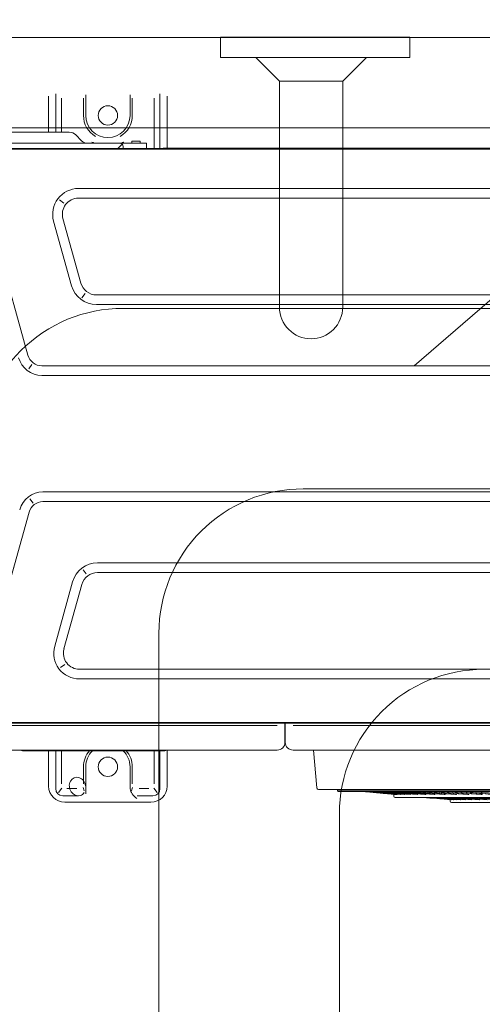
# Model space of a CAD drawing. Extents: x 4615668 to 9294084, y 16339 to 10688993.
# Tile 23 of 256: x 4717003 to 4717029, y 5343850 to 5343905. Entities that reach past the tile are written whole.
import ezdxf
from ezdxf.lldxf.tags import DXFTag

# ---------------------------------------------------------------- set-up
doc = ezdxf.new("R2010")
doc.units = 0
doc.header["$MEASUREMENT"] = 0
doc.linetypes.add('DASHED', pattern=[19.05, 12.7, -6.35])
for name, color, linetype, lineweight in [('A_widok', 8, 'Continuous', 0), ('WM_KLIMA_Jednostki ZEWNętrzne', 202, 'Continuous', 13), ('Wymiar', 7, 'Continuous', 9), ('Wymiat 100', 251, 'Continuous', 5), ('WYPOSAŻENIE', 223, 'Continuous', 9)]:
    doc.layers.add(name, color=color, linetype=linetype, lineweight=lineweight)
for name, color, linetype, lineweight, true_color in [('IS_Działka (zasilająca)_etykieta1', 7, 'Continuous', 5, 0x000000), ('IS_PG_Ch', 7, 'Continuous', 13, 0x008000), ('IS_Pomieszczenie (Ręczne)', 7, 'Continuous', 5, 0x000000), ('IS_Strefa podłóg', 7, 'Continuous', 13, 0x008000), ('IS_Wężownica OChP', 7, 'Continuous', 5, 0x800080)]:
    doc.layers.add(name, color=color, linetype=linetype, lineweight=lineweight, true_color=true_color)
doc.layers.add('MURY', color=7, linetype='Continuous')
tags = doc.linetypes.add('DASH', pattern=[15, 10, -5]).pattern_tags.tags
tags[6:7] = [DXFTag(74, 4), DXFTag(75, 0), DXFTag(340, '0'), DXFTag(46, 0.0), DXFTag(50, 0.0), DXFTag(44, 0.0), DXFTag(45, 0.0)]
tags[4:5] = [DXFTag(74, 4), DXFTag(75, 0), DXFTag(340, '0'), DXFTag(46, 0.0), DXFTag(50, 0.0), DXFTag(44, 0.0), DXFTag(45, 0.0)]

# ---------------------------------------------------------------- blocks, each defined once
blk = doc.blocks.new('G$CCAF8BBA6')
at = {"layer": 'MURY', "lineweight": 0, "ltscale": 40}
blk.add_lwpolyline([(866, 1699.367), (866, 1699.367), (866, 1763), (1069.839, 1763), (1069.839, 1763), (1085.839, 1763.001), (1085.839, 1763.001), (1102, 1763.007), (1102, 1567), (993, 1567), (993, 1564)], dxfattribs=at)
at = {"layer": 'MURY', "linetype": 'DASH', "lineweight": 0}
blk.add_lwpolyline([(905, 1763), (925, 1763)], dxfattribs=at)
blk = doc.blocks.new('Z$W@#58677476')
at = {"layer": 'WYPOSAŻENIE'}
for p, q in [((96.049, 78.295), (94.732, 79.613)), ((100.868, 79.613), (99.55, 78.295))]:
    blk.add_line(p, q, dxfattribs=at)
blk.add_lwpolyline([(92.323, 80.732), (92.323, 79.613), (102.823, 79.613), (102.823, 80.732)], close=True, dxfattribs=at)
blk.add_lwpolyline([(97.8, 64.027), (97.8, 64.027, 0.414214), (99.55, 65.777), (99.55, 78.295), (96.049, 78.295), (96.049, 65.777, 0.414214)], format="xyb", close=True, dxfattribs=at)
blk = doc.blocks.new('G$C8CC58E60')
at = {"layer": 'A_widok', "linetype": 'Continuous', "lineweight": 0, "xscale": -1}
blk.add_blockref('Z$W@#58677476', (102.823, 115.287), dxfattribs=at)
blk = doc.blocks.new('G$C1D751F49')
at = {"layer": 'IS_Działka (zasilająca)_etykieta1', "color": 6}
blk.add_line((65.306, 176.093), (-11.554, 109.766), dxfattribs=at)
at = {"layer": 'WM_KLIMA_Jednostki ZEWNętrzne', "linetype": 'Continuous'}
for p, q in [((-31.807, 124.709), (-31.807, 122.708)), ((-31.411, 124.839), (-31.411, 122.709)), ((-31.086, 124.586), (-31.086, 122.709)), ((-29.876, 123.638), (-29.876, 124.586)), ((-29.754, 124.775), (-29.754, 123.638)), ((-27.294, 123.638), (-27.294, 124.775)), ((-27.171, 124.586), (-27.171, 123.638)), ((-25.962, 121.811), (-25.962, 124.586)), ((-25.637, 121.806), (-25.637, 124.839)), ((-25.241, 124.709), (-25.241, 121.824)), ((-32.24, 122.709), (-35.063, 122.709)), ((-30.668, 122.709), (-32.24, 122.709)), ((-30.302, 122.557), (-29.977, 122.232)), ((-27.189, 122.217), (-27.189, 122.11)), ((-27.189, 122.217), (-26.742, 122.217)), ((-26.742, 122.217), (-26.742, 122.11)), ((-27.857, 122.101), (-39.426, 122.101)), ((39.02, 121.806), (-39.396, 121.806)), ((-37.57, 121.767), (15.75, 121.767)), ((-27.731, 122.049), (-28.006, 121.775)), ((-27.679, 121.806), (-27.679, 121.923)), ((-26.384, 122.101), (-27.4, 122.101)), ((-27.189, 122.11), (-27.189, 122.101)), ((-27.189, 122.101), (-27.189, 122.11)), ((-27.189, 122.11), (-26.742, 122.11)), ((-26.742, 122.11), (-26.742, 122.101)), ((-26.742, 122.11), (-26.742, 122.101)), ((-26.384, 121.838), (-26.384, 122.101)), ((-26.384, 121.806), (-26.384, 121.838)), ((34.693, 121.824), (-25.395, 121.824)), ((29.779, 119.592), (-30.154, 119.592)), ((-31.209, 118.964), (-30.97, 118.782)), ((29.779, 119.056), (-30.154, 119.056)), ((-35.248, 118.596), (-32.954, 110.354)), ((-31.015, 117.923), (-30.02, 114.35)), ((-31.531, 117.779), (-30.536, 114.206)), ((-29.779, 113.774), (-29.961, 113.535)), ((-29.16, 113.696), (28.784, 113.696)), ((-29.16, 113.16), (28.784, 113.16)), ((-32.911, 109.607), (-32.729, 109.846)), ((-32.179, 109.766), (31.804, 109.766)), ((31.804, 109.23), (-32.179, 109.23)), ((-32.119, 102.777), (31.744, 102.777)), ((-32.669, 102.161), (-32.851, 102.4)), ((-32.119, 102.241), (31.744, 102.241)), ((-35.248, 93.196), (-32.894, 101.653)), ((-29.1, 98.847), (28.724, 98.847)), ((-29.901, 98.472), (-29.719, 98.233)), ((28.724, 98.311), (-29.1, 98.311)), ((-31.471, 94.228), (-30.477, 97.801)), ((-29.96, 97.657), (-30.955, 94.084)), ((-30.91, 93.225), (-31.149, 93.043)), ((-30.094, 92.951), (29.719, 92.951)), ((29.719, 92.415), (-30.094, 92.415)), ((-19.139, 89.836), (-38.552, 89.836)), ((-16.126, 89.97), (-38.128, 89.97)), ((15.75, 90.009), (-37.57, 90.009)), ((-18.711, 89.912), (-18.711, 89.97)), ((-18.264, 89.836), (37.95, 89.836)), ((-16.126, 90.002), (-16.126, 89.97)), ((-0.189, 89.97), (-16.126, 89.97)), ((-25.67, 88.439), (-32.95, 88.439)), ((-32.949, 88.451), (-25.671, 88.451)), ((-25.94, 88.45), (-32.68, 88.45)), ((-31.807, 88.439), (-31.807, 86.479)), ((-31.411, 88.439), (-31.411, 86.349)), ((-31.086, 88.439), (-31.086, 86.603)), ((-25.962, 86.603), (-25.962, 88.439)), ((-25.637, 86.349), (-25.637, 88.474)), ((-25.241, 88.474), (-25.241, 86.479)), ((-17.218, 88.473), (-12.596, 88.473)), ((-17.124, 88.473), (-12.586, 88.473)), ((-17.124, 88.473), (-16.94, 86.376)), ((-17.124, 88.473), (-12.586, 88.473)), ((-12.586, 88.473), (32.969, 88.473)), ((-12.586, 88.473), (32.969, 88.473)), ((-29.876, 86.603), (-29.876, 87.551)), ((-29.754, 87.551), (-29.754, 86.413)), ((-27.294, 86.413), (-27.294, 87.551)), ((-27.171, 87.551), (-27.171, 86.603)), ((-31.263, 86.126), (-31.071, 86.363)), ((-30.251, 86.345), (-30.801, 86.345)), ((-29.837, 86.217), (-29.894, 86.402)), ((-29.754, 86.413), (-29.754, 86.049)), ((-27.211, 86.217), (-27.154, 86.402)), ((-26.247, 86.345), (-26.797, 86.345)), ((-25.977, 86.363), (-25.785, 86.126)), ((-12.586, 86.294), (-16.851, 86.294)), ((32.969, 86.294), (-12.586, 86.294)), ((-31.022, 85.942), (-30.151, 85.942)), ((-26.897, 85.942), (-26.026, 85.942)), ((-9.561, 85.652), (-9.56, 85.652)), ((-30.914, 85.586), (-26.134, 85.586))]:
    blk.add_line(p, q, dxfattribs=at)
for centre, radius, start, end in [((-28.524, 123.638), 0.536, 90, 270), ((-28.524, 123.638), 0.536, 270, 90), ((-28.524, 123.638), 1.352, 180, 239.3471), ((-28.524, 123.638), 1.352, 300.6529, 0), ((-29.661, 122.548), 0.447, 225, 270), ((-25.395, 121.378), 0.447, 90, 106.2724), ((-32.179, 110.57), 1.34, 195.5544, 270), ((-32.119, 101.437), 1.34, 90, 164.4456), ((-32.119, 101.437), 0.804, 90, 164.4456), ((-29.1, 97.417), 1.429, 90, 164.4456), ((-30.094, 93.845), 1.429, 164.4456, 270), ((-28.524, 87.551), 1.352, 138.9253, 180), ((-28.524, 87.551), 1.352, 0, 41.0543), ((-30.914, 86.479), 0.893, 180, 270)]:
    blk.add_arc(centre, radius, start, end, dxfattribs=at)
at = {"layer": 'WM_KLIMA_Jednostki ZEWNętrzne', "linetype": 'Continuous', "extrusion": (0, 0, -1)}
for centre, radius, start, end in [((28.524, 123.638), 1.23, 180, 0), ((30.668, 122.191), 0.518, 90, 135), ((29.442, 121.866), 0.288, 97.561, 125.3291), ((27.857, 121.923), 0.179, 90, 180), ((27.605, 121.866), 0.288, 55.3036, 82.439), ((30.154, 118.162), 1.429, 344.4456, 90), ((30.154, 118.162), 0.893, 344.4456, 90), ((29.16, 114.589), 1.429, 270, 344.4456), ((29.16, 114.589), 0.893, 270, 344.4456), ((32.179, 110.57), 0.804, 270, 344.4456), ((29.1, 97.417), 0.893, 15.5544, 90), ((30.094, 93.845), 0.893, 270, 15.5544), ((28.524, 87.551), 1.23, 0, 46.2488), ((28.524, 87.551), 1.23, 133.6837, 180), ((19.139, 88.902), 0.429, 180, 270), ((18.264, 88.902), 0.429, 270, 0), ((28.524, 87.551), 0.536, 270, 90), ((28.524, 87.551), 0.536, 90, 270), ((26.134, 86.479), 0.893, 180, 270), ((16.851, 86.383), 0.0893, 270, 355)]:
    blk.add_arc(centre, radius, start, end, dxfattribs=at)
blk.add_ellipse((-29.994, 121.797), major_axis=(-0.223, 0), ratio=0.017455, dxfattribs=at)
for centre, major_axis, ratio, start_param, end_param in [((-33.262, 88.484), (0.0447, 0), 0.999993, 1.570796, 2.890134), ((-32.949, 88.45), (-0.313, 0), 0.003661, 0, 1.570796), ((-32.95, 88.44), (-0.312, 0), 0.003662, 4.712389, 6.283185), ((-32.68, 88.449), (-0.223, 0), 0.003659, 0, 1.570796), ((-32.903, 88.494), (-0.0447, 0), 0.999993, 4.631371, 4.712389), ((-25.94, 88.449), (-0.223, 0), 0.003659, 1.570796, 3.141593), ((-25.671, 88.45), (-0.313, 0), 0.003661, 1.570796, 3.141593), ((-25.67, 88.44), (-0.312, 0), 0.003662, 3.141593, 4.712389), ((-25.358, 88.484), (0.0447, 0), 0.999993, 0.251951, 1.570796), ((-30.918, 86.458), (0.349, 0.433), 0.803018, 2.566222, 3.924104)]:
    blk.add_ellipse(centre, major_axis=major_axis, ratio=ratio, start_param=start_param, end_param=end_param, dxfattribs=at)
at = {"layer": 'WM_KLIMA_Jednostki ZEWNętrzne', "linetype": 'Continuous'}
for centre, major_axis, ratio, start_param, end_param in [((-30.207, 86.458), (0.152, -0.499), 0.856101, 1.393591, 6.283185), ((-26.841, 86.458), (0.152, 0.499), 0.856101, 1.913465, 2.093756), ((-26.13, 86.458), (-0.349, 0.433), 0.803018, 2.566222, 3.924104), ((-15.767, 86.22), (0, 0.0357), 1, 1.664343, 3.143842), ((-30.207, 86.458), (0.152, -0.499), 0.856101, 0, 0.615163), ((-12.597, 85.935), (0, -0.0804), 1, 4.74903, 6.2915), ((-9.48, 85.654), (0, 0.0804), 0.999991, 1.617626, 3.145919)]:
    blk.add_ellipse(centre, major_axis=major_axis, ratio=ratio, start_param=start_param, end_param=end_param, dxfattribs=at)
for points, degree in [([(-29.354, 122.14), (-29.376, 122.147), (-29.391, 122.15), (-29.404, 122.152)], 3), ([(-27.767, 122.105), (-27.769, 122.103), (-27.77, 122.102), (-27.772, 122.101)], 3), ([(-18.693, 89.97), (-18.693, 89.951), (-18.693, 89.931), (-18.693, 89.912)], 3), ([(-15.805, 86.294), (-15.804, 86.256), (-15.803, 86.218)], 2), ([(-13.399, 86.089), (-13.383, 86.088), (-13.368, 86.086)], 2), ([(-13.37, 86.086), (-13.302, 86.08), (-13.234, 86.074), (-13.165, 86.067)], 3), ([(-12.68, 86.007), (-12.677, 85.928)], 1), ([(-12.652, 86.02), (-12.606, 86.016), (-12.56, 86.012), (-12.514, 86.008)], 3), ([(-9.496, 85.725), (-10.035, 85.767), (-10.554, 85.81), (-11.051, 85.854)], 3), ([(-9.38, 85.725), (-9.936, 85.767), (-10.474, 85.81), (-10.992, 85.854)], 3), ([(-10.871, 85.854), (-10.335, 85.81), (-9.78, 85.767), (-9.209, 85.725)], 3), ([(-10.689, 85.854), (-10.135, 85.81), (-9.564, 85.767), (-8.979, 85.725)], 3), ([(-10.556, 85.818), (-10.174, 85.786), (-9.783, 85.756), (-9.382, 85.725)], 3), ([(-10.445, 85.854), (-9.876, 85.81), (-9.291, 85.767), (-8.693, 85.725)], 3), ([(-10.14, 85.854), (-9.557, 85.81), (-8.96, 85.767), (-8.352, 85.725)], 3), ([(-9.764, 85.853), (-9.172, 85.81), (-8.568, 85.767), (-7.956, 85.725)], 3), ([(-9.562, 85.726), (-9.561, 85.687), (-9.56, 85.647)], 2), ([(-9.38, 85.725), (-9.38, 85.725), (-9.381, 85.725), (-9.382, 85.725)], 3), ([(-9.377, 85.856), (-8.764, 85.811), (-8.139, 85.768), (-7.507, 85.725)], 3), ([(-9.206, 85.725), (-9.207, 85.725), (-9.208, 85.725), (-9.209, 85.725)], 3), ([(-8.975, 85.725), (-8.976, 85.725), (-8.978, 85.725), (-8.979, 85.725)], 3), ([(-8.874, 85.854), (-8.258, 85.81), (-7.635, 85.767), (-7.006, 85.725)], 3), ([(-8.688, 85.725), (-8.69, 85.725), (-8.692, 85.725), (-8.693, 85.725)], 3), ([(-8.354, 85.855), (-7.726, 85.811), (-7.092, 85.768), (-6.455, 85.725)], 3), ([(-8.346, 85.725), (-8.348, 85.725), (-8.35, 85.725), (-8.352, 85.725)], 3), ([(-7.949, 85.725), (-7.951, 85.725), (-7.954, 85.725), (-7.956, 85.725)], 3)]:
    blk.add_open_spline(points, degree=degree, dxfattribs=at)
for points, degree, knots in [([(-27.4, 122.101), (-27.602, 122.101), (-27.716, 122.101), (-27.771, 122.101), (-27.804, 122.101), (-27.839, 122.101), (-27.85, 122.101), (-27.857, 122.101), (-27.857, 122.101)], 2, [0, 0, 0, 0.3, 0.3, 0.5, 0.5, 0.75, 0.75, 1, 1, 1]), ([(-27.644, 122.152), (-27.656, 122.151), (-27.67, 122.147), (-27.699, 122.139), (-27.711, 122.135), (-27.726, 122.128), (-27.726, 122.128), (-27.726, 122.128)], 3, [0, 0, 0, 0, 0.639098, 0.639098, 0.999848, 0.999848, 1, 1, 1, 1]), ([(-18.711, 88.902), (-18.711, 89.171), (-18.711, 89.439), (-18.711, 89.776), (-18.711, 89.844), (-18.711, 89.912)], 3, [0, 0, 0, 0, 0.798312, 0.798312, 1, 1, 1, 1]), ([(-18.693, 89.912), (-18.693, 89.643), (-18.693, 89.374), (-18.693, 89.038), (-18.693, 88.97), (-18.693, 88.902)], 3, [0, 0, 0, 0, 0.798312, 0.798312, 1, 1, 1, 1]), ([(-37.535, 88.473), (-37.249, 88.473), (-36.963, 88.473), (-35.534, 88.473), (-34.39, 88.473), (-28.545, 88.473), (-23.842, 88.473), (-19.139, 88.473)], 3, [0, 0, 0, 0, 0.046616, 0.046616, 0.23308, 0.23308, 1, 1, 1, 1]), ([(-18.264, 88.473), (-17.978, 88.473), (-17.692, 88.473), (-16.263, 88.473), (-15.12, 88.473), (-9.403, 88.473), (-4.83, 88.473), (12.549, 88.473), (25.354, 88.473), (38.159, 88.473)], 3, [0, 0, 0, 0, 0.015198, 0.015198, 0.075989, 0.075989, 0.319154, 0.319154, 1, 1, 1, 1]), ([(-27.287, 86.322), (-27.272, 86.229), (-27.235, 86.14), (-27.114, 85.957), (-27.019, 85.872), (-26.92, 85.798)], 3, [0, 0, 0, 0, 0.430814, 0.430814, 1, 1, 1, 1]), ([(-15.803, 86.219), (-15.803, 86.219), (-15.763, 86.219), (-15.597, 86.219), (-15.471, 86.219), (-14.973, 86.219), (-14.482, 86.219), (-13.188, 86.219), (-12.374, 86.219), (-10.491, 86.219), (-9.419, 86.219), (-7.614, 86.219), (-6.976, 86.219), (-5.66, 86.219), (-4.98, 86.219), (-2.871, 86.219), (-1.372, 86.219), (1.793, 86.219), (3.418, 86.219), (6.753, 86.219), (8.473, 86.219), (11.871, 86.219), (13.566, 86.219), (16.93, 86.219), (18.556, 86.219), (20.913, 86.219), (21.687, 86.219), (23.198, 86.219), (23.928, 86.219), (26.042, 86.219), (27.352, 86.219), (29.164, 86.219), (29.743, 86.219), (30.822, 86.219), (31.327, 86.219), (32.267, 86.219), (32.703, 86.219), (33.506, 86.219), (33.873, 86.219), (34.857, 86.219), (35.348, 86.219), (35.846, 86.219), (35.973, 86.219), (36.142, 86.219), (36.185, 86.219), (36.185, 86.219), (36.185, 86.219), (36.185, 86.219)], 3, [0, 0, 0, 0, 0.031078, 0.031078, 0.062245, 0.062245, 0.124579, 0.124579, 0.186913, 0.186913, 0.249247, 0.249247, 0.280415, 0.280415, 0.311582, 0.311582, 0.373916, 0.373916, 0.43625, 0.43625, 0.498584, 0.498584, 0.560918, 0.560918, 0.623252, 0.623252, 0.65442, 0.65442, 0.685587, 0.685587, 0.747921, 0.747921, 0.779088, 0.779088, 0.810255, 0.810255, 0.841422, 0.841422, 0.872589, 0.872589, 0.934923, 0.934923, 0.96609, 0.96609, 0.997257, 0.997257, 1, 1, 1, 1]), ([(36.15, 86.184), (36.149, 86.184), (36.108, 86.184), (35.941, 86.184), (35.816, 86.184), (35.32, 86.184), (34.831, 86.184), (33.851, 86.184), (33.484, 86.184), (32.684, 86.184), (32.249, 86.184), (31.31, 86.184), (30.807, 86.184), (29.73, 86.184), (29.153, 86.184), (27.344, 86.184), (26.036, 86.184), (23.925, 86.184), (23.196, 86.184), (21.687, 86.184), (20.914, 86.184), (18.56, 86.184), (16.936, 86.184), (13.576, 86.184), (11.882, 86.184), (8.488, 86.184), (6.769, 86.184), (3.438, 86.184), (1.814, 86.184), (-1.348, 86.184), (-2.846, 86.184), (-4.953, 86.184), (-5.633, 86.184), (-6.947, 86.184), (-7.585, 86.184), (-9.389, 86.184), (-10.46, 86.184), (-12.341, 86.184), (-13.154, 86.184), (-14.448, 86.184), (-14.938, 86.184), (-15.436, 86.184), (-15.562, 86.184), (-15.727, 86.184), (-15.767, 86.184), (-15.767, 86.184)], 3, [0, 0, 0, 0, 0.03104, 0.03104, 0.0623, 0.0623, 0.124819, 0.124819, 0.156079, 0.156079, 0.187339, 0.187339, 0.218598, 0.218598, 0.249858, 0.249858, 0.312377, 0.312377, 0.343637, 0.343637, 0.374897, 0.374897, 0.437416, 0.437416, 0.499935, 0.499935, 0.562455, 0.562455, 0.624974, 0.624974, 0.687493, 0.687493, 0.718753, 0.718753, 0.750013, 0.750013, 0.812532, 0.812532, 0.875051, 0.875051, 0.937571, 0.937571, 0.96883, 0.96883, 1, 1, 1, 1]), ([(-12.626, 86.007), (-13.182, 86.059), (-13.708, 86.111), (-14.265, 86.17), (-14.328, 86.177), (-14.391, 86.184)], 3, [0, 0, 0, 0, 0.884858, 0.884858, 1, 1, 1, 1]), ([(-12.507, 86.007), (-13.088, 86.059), (-13.64, 86.111), (-14.228, 86.17), (-14.295, 86.177), (-14.362, 86.184)], 3, [0, 0, 0, 0, 0.884858, 0.884858, 1, 1, 1, 1]), ([(-14.261, 86.184), (-14.193, 86.177), (-14.124, 86.171), (-13.508, 86.111), (-12.934, 86.059), (-12.332, 86.008)], 3, [0, 0, 0, 0, 0.112812, 0.112812, 1, 1, 1, 1]), ([(-12.322, 86.007), (-12.925, 86.059), (-13.5, 86.111), (-14.119, 86.17), (-14.19, 86.177), (-14.26, 86.184)], 3, [0, 0, 0, 0, 0.884613, 0.884613, 1, 1, 1, 1]), ([(-14.09, 86.184), (-14.019, 86.177), (-13.947, 86.171), (-13.304, 86.111), (-12.707, 86.059), (-12.084, 86.008)], 3, [0, 0, 0, 0, 0.112762, 0.112762, 1, 1, 1, 1]), ([(-13.849, 86.184), (-13.774, 86.177), (-13.699, 86.171), (-13.03, 86.111), (-12.412, 86.059), (-11.77, 86.008)], 3, [0, 0, 0, 0, 0.112812, 0.112812, 1, 1, 1, 1]), ([(-13.537, 86.184), (-13.46, 86.177), (-13.382, 86.171), (-12.69, 86.112), (-12.051, 86.059), (-11.392, 86.008)], 3, [0, 0, 0, 0, 0.112516, 0.112516, 1, 1, 1, 1]), ([(-11.374, 86.007), (-12.032, 86.059), (-12.672, 86.111), (-13.368, 86.17), (-13.448, 86.177), (-13.527, 86.184)], 3, [0, 0, 0, 0, 0.884809, 0.884809, 1, 1, 1, 1]), ([(-13.155, 86.184), (-13.075, 86.177), (-12.995, 86.171), (-12.281, 86.112), (-11.625, 86.059), (-10.951, 86.008)], 3, [0, 0, 0, 0, 0.112442, 0.112442, 1, 1, 1, 1]), ([(-10.93, 86.007), (-11.604, 86.059), (-12.26, 86.111), (-12.978, 86.17), (-13.06, 86.177), (-13.142, 86.184)], 3, [0, 0, 0, 0, 0.884882, 0.884882, 1, 1, 1, 1]), ([(-12.705, 86.184), (-12.623, 86.177), (-12.541, 86.171), (-11.806, 86.112), (-11.135, 86.059), (-10.448, 86.008)], 3, [0, 0, 0, 0, 0.112393, 0.112393, 1, 1, 1, 1]), ([(-10.424, 86.007), (-11.111, 86.059), (-11.783, 86.111), (-12.52, 86.17), (-12.605, 86.177), (-12.689, 86.184)], 3, [0, 0, 0, 0, 0.884931, 0.884931, 1, 1, 1, 1]), ([(32.98, 85.854), (32.98, 85.854), (32.956, 85.854), (32.848, 85.854), (32.752, 85.854), (32.358, 85.854), (31.955, 85.854), (31.133, 85.854), (30.824, 85.854), (30.146, 85.854), (29.776, 85.854), (28.974, 85.854), (28.544, 85.854), (27.62, 85.854), (27.123, 85.854), (25.564, 85.854), (24.434, 85.854), (21.993, 85.854), (20.669, 85.854), (17.94, 85.854), (16.528, 85.854), (13.609, 85.854), (12.103, 85.854), (9.846, 85.854), (9.092, 85.854), (7.598, 85.854), (6.86, 85.854), (4.667, 85.854), (3.237, 85.854), (0.441, 85.854), (-0.888, 85.854), (-2.761, 85.854), (-3.366, 85.854), (-4.538, 85.854), (-5.107, 85.854), (-6.72, 85.854), (-7.681, 85.854), (-9.378, 85.854), (-10.117, 85.854), (-11.302, 85.854), (-11.759, 85.854), (-12.236, 85.854), (-12.36, 85.854), (-12.532, 85.854), (-12.581, 85.854), (-12.596, 85.854), (-12.597, 85.854), (-12.597, 85.854)], 3, [0, 0, 0, 0, 0.025419, 0.025419, 0.056688, 0.056688, 0.119225, 0.119225, 0.150493, 0.150493, 0.181762, 0.181762, 0.213031, 0.213031, 0.244299, 0.244299, 0.306836, 0.306836, 0.369373, 0.369373, 0.431911, 0.431911, 0.494448, 0.494448, 0.525716, 0.525716, 0.556985, 0.556985, 0.619522, 0.619522, 0.682059, 0.682059, 0.713328, 0.713328, 0.744596, 0.744596, 0.807134, 0.807134, 0.869671, 0.869671, 0.932208, 0.932208, 0.963477, 0.963477, 0.994745, 0.994745, 1, 1, 1, 1]), ([(-12.507, 86.007), (-12.508, 86.007), (-12.509, 86.007), (-12.511, 86.007), (-12.512, 86.007), (-12.513, 86.008), (-12.514, 86.008), (-12.514, 86.008)], 3, [0, 0, 0, 0, 0.324867, 0.324867, 0.79117, 0.79117, 1, 1, 1, 1]), ([(-12.501, 86.044), (-12.501, 86.04), (-12.501, 86.036), (-12.502, 86.029), (-12.502, 86.026), (-12.502, 86.019), (-12.503, 86.016), (-12.504, 86.01), (-12.505, 86.008), (-12.507, 86.007), (-12.507, 86.007), (-12.507, 86.007)], 3, [0, 0, 0, 0, 0.164995, 0.164995, 0.328676, 0.328676, 0.558259, 0.558259, 0.871785, 0.871785, 1, 1, 1, 1]), ([(-12.322, 86.007), (-12.323, 86.007), (-12.324, 86.007), (-12.327, 86.007), (-12.328, 86.007), (-12.331, 86.008), (-12.331, 86.008), (-12.332, 86.008)], 3, [0, 0, 0, 0, 0.324873, 0.324873, 0.791176, 0.791176, 1, 1, 1, 1]), ([(-12.313, 86.044), (-12.313, 86.04), (-12.313, 86.036), (-12.313, 86.029), (-12.314, 86.026), (-12.315, 86.019), (-12.316, 86.016), (-12.318, 86.01), (-12.319, 86.008), (-12.321, 86.007), (-12.321, 86.007), (-12.322, 86.007)], 3, [0, 0, 0, 0, 0.164993, 0.164993, 0.328673, 0.328673, 0.558253, 0.558253, 0.871777, 0.871777, 1, 1, 1, 1]), ([(-12.192, 86.184), (-12.107, 86.177), (-12.021, 86.171), (-11.267, 86.112), (-10.582, 86.059), (-9.885, 86.008)], 3, [0, 0, 0, 0, 0.11426, 0.11426, 1, 1, 1, 1]), ([(-9.857, 86.007), (-10.555, 86.059), (-11.241, 86.111), (-11.996, 86.17), (-12.082, 86.177), (-12.169, 86.184)], 3, [0, 0, 0, 0, 0.884882, 0.884882, 1, 1, 1, 1]), ([(-12.071, 86.007), (-12.072, 86.007), (-12.074, 86.007), (-12.077, 86.007), (-12.079, 86.007), (-12.082, 86.008), (-12.083, 86.008), (-12.084, 86.008)], 3, [0, 0, 0, 0, 0.324875, 0.324875, 0.791178, 0.791178, 1, 1, 1, 1]), ([(-12.059, 86.044), (-12.059, 86.04), (-12.059, 86.036), (-12.06, 86.029), (-12.06, 86.026), (-12.062, 86.019), (-12.063, 86.016), (-12.065, 86.01), (-12.067, 86.008), (-12.069, 86.007), (-12.07, 86.007), (-12.071, 86.007)], 3, [0, 0, 0, 0, 0.165019, 0.165019, 0.328724, 0.328724, 0.558314, 0.558314, 0.871811, 0.871811, 1, 1, 1, 1]), ([(-11.754, 86.007), (-11.756, 86.007), (-11.758, 86.007), (-11.762, 86.007), (-11.765, 86.007), (-11.768, 86.008), (-11.769, 86.008), (-11.77, 86.008)], 3, [0, 0, 0, 0, 0.324875, 0.324875, 0.791178, 0.791178, 1, 1, 1, 1]), ([(-11.584, 86.182), (-11.505, 86.176), (-11.426, 86.17), (-10.665, 86.112), (-9.968, 86.059), (-9.262, 86.008)], 3, [0, 0, 0, 0, 0.10457, 0.10457, 1, 1, 1, 1]), ([(-9.232, 86.007), (-9.939, 86.059), (-10.636, 86.111), (-11.406, 86.17), (-11.495, 86.177), (-11.583, 86.184)], 3, [0, 0, 0, 0, 0.884833, 0.884833, 1, 1, 1, 1]), ([(-11.374, 86.007), (-11.376, 86.007), (-11.378, 86.007), (-11.383, 86.007), (-11.386, 86.007), (-11.39, 86.008), (-11.391, 86.008), (-11.392, 86.008)], 3, [0, 0, 0, 0, 0.324877, 0.324877, 0.79118, 0.79118, 1, 1, 1, 1]), ([(-11.355, 86.044), (-11.356, 86.04), (-11.356, 86.036), (-11.357, 86.029), (-11.358, 86.026), (-11.36, 86.019), (-11.362, 86.016), (-11.365, 86.01), (-11.368, 86.008), (-11.371, 86.007), (-11.372, 86.007), (-11.374, 86.007)], 3, [0, 0, 0, 0, 0.165013, 0.165013, 0.328712, 0.328712, 0.558299, 0.558299, 0.8718, 0.8718, 1, 1, 1, 1]), ([(-10.957, 86.184), (-10.87, 86.177), (-10.782, 86.171), (-10.001, 86.112), (-9.295, 86.059), (-8.582, 86.008)], 3, [0, 0, 0, 0, 0.112516, 0.112516, 1, 1, 1, 1]), ([(-10.93, 86.007), (-10.932, 86.007), (-10.934, 86.007), (-10.94, 86.007), (-10.943, 86.007), (-10.948, 86.008), (-10.95, 86.008), (-10.951, 86.008)], 3, [0, 0, 0, 0, 0.324878, 0.324878, 0.791181, 0.791181, 1, 1, 1, 1]), ([(-8.55, 86.007), (-9.263, 86.059), (-9.969, 86.111), (-10.753, 86.17), (-10.843, 86.177), (-10.933, 86.184)], 3, [0, 0, 0, 0, 0.884809, 0.884809, 1, 1, 1, 1]), ([(-10.909, 86.044), (-10.909, 86.04), (-10.909, 86.036), (-10.911, 86.029), (-10.911, 86.026), (-10.914, 86.019), (-10.916, 86.016), (-10.92, 86.01), (-10.923, 86.008), (-10.927, 86.007), (-10.928, 86.007), (-10.93, 86.007)], 3, [0, 0, 0, 0, 0.165018, 0.165018, 0.328723, 0.328723, 0.55831, 0.55831, 0.871804, 0.871804, 1, 1, 1, 1]), ([(-10.424, 86.007), (-10.426, 86.007), (-10.429, 86.007), (-10.436, 86.007), (-10.439, 86.007), (-10.445, 86.008), (-10.447, 86.008), (-10.448, 86.008)], 3, [0, 0, 0, 0, 0.324869, 0.324869, 0.791173, 0.791173, 1, 1, 1, 1]), ([(-10.4, 86.044), (-10.4, 86.04), (-10.401, 86.036), (-10.402, 86.029), (-10.403, 86.026), (-10.406, 86.019), (-10.408, 86.016), (-10.413, 86.01), (-10.416, 86.008), (-10.421, 86.007), (-10.422, 86.007), (-10.424, 86.007)], 3, [0, 0, 0, 0, 0.165043, 0.165043, 0.328774, 0.328774, 0.558373, 0.558373, 0.871841, 0.871841, 1, 1, 1, 1]), ([(-10.249, 86.184), (-10.16, 86.177), (-10.071, 86.171), (-9.279, 86.112), (-8.565, 86.059), (-7.847, 86.008)], 3, [0, 0, 0, 0, 0.112565, 0.112565, 1, 1, 1, 1]), ([(-7.812, 86.007), (-8.531, 86.059), (-9.244, 86.111), (-10.039, 86.17), (-10.13, 86.177), (-10.222, 86.184)], 3, [0, 0, 0, 0, 0.88476, 0.88476, 1, 1, 1, 1]), ([(-9.857, 86.007), (-9.86, 86.007), (-9.863, 86.007), (-9.871, 86.007), (-9.875, 86.007), (-9.881, 86.008), (-9.883, 86.008), (-9.885, 86.008)], 3, [0, 0, 0, 0, 0.324867, 0.324867, 0.791169, 0.791169, 1, 1, 1, 1]), ([(-9.831, 86.044), (-9.831, 86.04), (-9.832, 86.036), (-9.833, 86.029), (-9.835, 86.026), (-9.838, 86.019), (-9.84, 86.016), (-9.846, 86.01), (-9.849, 86.008), (-9.854, 86.007), (-9.856, 86.007), (-9.857, 86.007)], 3, [0, 0, 0, 0, 0.165005, 0.165005, 0.328696, 0.328696, 0.558283, 0.558283, 0.871797, 0.871797, 1, 1, 1, 1]), ([(-9.497, 86.185), (-9.402, 86.178), (-9.306, 86.171), (-8.499, 86.112), (-7.781, 86.059), (-7.06, 86.008)], 3, [0, 0, 0, 0, 0.119064, 0.119064, 1, 1, 1, 1]), ([(-7.012, 86.008), (-7.205, 86.022), (-7.398, 86.036), (-7.82, 86.067), (-8.05, 86.083), (-8.508, 86.117), (-8.737, 86.133), (-9.118, 86.161), (-9.271, 86.173), (-9.423, 86.184)], 3, [0, 0, 0, 0, 0.238497, 0.238497, 0.523389, 0.523389, 0.808281, 0.808281, 1, 1, 1, 1]), ([(-9.373, 85.763), (-9.373, 85.758), (-9.373, 85.754), (-9.374, 85.747), (-9.374, 85.743), (-9.375, 85.737), (-9.375, 85.734), (-9.376, 85.73), (-9.377, 85.728), (-9.378, 85.726), (-9.379, 85.725), (-9.38, 85.725)], 3, [0, 0, 0, 0, 0.183289, 0.183289, 0.365635, 0.365635, 0.560216, 0.560216, 0.791755, 0.791755, 1, 1, 1, 1]), ([(-9.232, 86.007), (-9.235, 86.007), (-9.238, 86.007), (-9.246, 86.007), (-9.251, 86.007), (-9.258, 86.008), (-9.26, 86.008), (-9.262, 86.008)], 3, [0, 0, 0, 0, 0.324872, 0.324872, 0.791175, 0.791175, 1, 1, 1, 1]), ([(-9.203, 86.044), (-9.203, 86.04), (-9.204, 86.036), (-9.206, 86.029), (-9.207, 86.026), (-9.21, 86.019), (-9.213, 86.016), (-9.219, 86.01), (-9.223, 86.008), (-9.229, 86.007), (-9.23, 86.007), (-9.232, 86.007)], 3, [0, 0, 0, 0, 0.164986, 0.164986, 0.328658, 0.328658, 0.558236, 0.558236, 0.87177, 0.87177, 1, 1, 1, 1]), ([(-9.197, 85.763), (-9.197, 85.758), (-9.197, 85.754), (-9.197, 85.747), (-9.198, 85.743), (-9.199, 85.737), (-9.199, 85.734), (-9.201, 85.73), (-9.202, 85.728), (-9.204, 85.726), (-9.205, 85.725), (-9.206, 85.725)], 3, [0, 0, 0, 0, 0.183307, 0.183307, 0.365671, 0.365671, 0.560266, 0.560266, 0.791806, 0.791806, 1, 1, 1, 1]), ([(-8.963, 85.763), (-8.963, 85.758), (-8.963, 85.754), (-8.964, 85.747), (-8.965, 85.743), (-8.966, 85.737), (-8.967, 85.734), (-8.969, 85.73), (-8.97, 85.728), (-8.973, 85.726), (-8.974, 85.725), (-8.975, 85.725)], 3, [0, 0, 0, 0, 0.183314, 0.183314, 0.365685, 0.365685, 0.560287, 0.560287, 0.791831, 0.791831, 1, 1, 1, 1]), ([(-8.637, 86.183), (-8.552, 86.176), (-8.466, 86.17), (-7.665, 86.112), (-6.943, 86.059), (-6.222, 86.008)], 3, [0, 0, 0, 0, 0.106594, 0.106594, 1, 1, 1, 1]), ([(-6.171, 86.008), (-6.364, 86.022), (-6.556, 86.036), (-6.979, 86.067), (-7.21, 86.083), (-7.67, 86.117), (-7.9, 86.133), (-8.284, 86.161), (-8.438, 86.173), (-8.592, 86.184)], 3, [0, 0, 0, 0, 0.238159, 0.238159, 0.523163, 0.523163, 0.808167, 0.808167, 1, 1, 1, 1]), ([(-8.55, 86.007), (-8.553, 86.007), (-8.557, 86.007), (-8.565, 86.007), (-8.57, 86.007), (-8.578, 86.008), (-8.58, 86.008), (-8.582, 86.008)], 3, [0, 0, 0, 0, 0.324877, 0.324877, 0.79118, 0.79118, 1, 1, 1, 1]), ([(-8.518, 86.044), (-8.518, 86.04), (-8.519, 86.036), (-8.521, 86.029), (-8.522, 86.026), (-8.526, 86.019), (-8.529, 86.016), (-8.536, 86.01), (-8.54, 86.008), (-8.546, 86.007), (-8.548, 86.007), (-8.55, 86.007)], 3, [0, 0, 0, 0, 0.165, 0.165, 0.328687, 0.328687, 0.55827, 0.55827, 0.871788, 0.871788, 1, 1, 1, 1]), ([(-8.312, 85.854), (-8.263, 85.851), (-8.213, 85.847), (-8.062, 85.837), (-7.96, 85.829), (-7.755, 85.815), (-7.652, 85.808), (-7.447, 85.794), (-7.344, 85.787), (-7.138, 85.773), (-7.035, 85.766), (-6.829, 85.752), (-6.726, 85.745), (-6.561, 85.734), (-6.5, 85.73), (-6.439, 85.726)], 3, [0, 0, 0, 0, 0.079608, 0.079608, 0.244195, 0.244195, 0.408782, 0.408782, 0.573369, 0.573369, 0.737956, 0.737956, 0.902543, 0.902543, 1, 1, 1, 1]), ([(-7.929, 85.763), (-7.929, 85.758), (-7.93, 85.754), (-7.931, 85.747), (-7.932, 85.743), (-7.934, 85.737), (-7.936, 85.734), (-7.939, 85.73), (-7.941, 85.728), (-7.945, 85.726), (-7.947, 85.725), (-7.949, 85.725)], 3, [0, 0, 0, 0, 0.183331, 0.183331, 0.365719, 0.365719, 0.560335, 0.560335, 0.79188, 0.79188, 1, 1, 1, 1]), ([(-7.812, 86.007), (-7.816, 86.007), (-7.82, 86.007), (-7.829, 86.007), (-7.835, 86.007), (-7.843, 86.008), (-7.845, 86.008), (-7.847, 86.008)], 3, [0, 0, 0, 0, 0.324877, 0.324877, 0.79118, 0.79118, 1, 1, 1, 1]), ([(-7.778, 86.044), (-7.778, 86.04), (-7.779, 86.036), (-7.781, 86.029), (-7.783, 86.026), (-7.787, 86.019), (-7.79, 86.016), (-7.797, 86.01), (-7.802, 86.008), (-7.809, 86.007), (-7.81, 86.007), (-7.812, 86.007)], 3, [0, 0, 0, 0, 0.165032, 0.165032, 0.328751, 0.328751, 0.558346, 0.558346, 0.871826, 0.871826, 1, 1, 1, 1]), ([(29.862, 85.573), (29.862, 85.573), (29.844, 85.573), (29.712, 85.573), (29.492, 85.573), (28.975, 85.573), (28.77, 85.573), (28.304, 85.573), (28.043, 85.573), (27.177, 85.573), (26.491, 85.573), (24.89, 85.573), (24.002, 85.573), (22.545, 85.573), (22.038, 85.573), (20.981, 85.573), (20.43, 85.573), (18.746, 85.573), (17.574, 85.573), (15.741, 85.573), (15.114, 85.573), (13.849, 85.573), (13.212, 85.573), (11.288, 85.573), (9.98, 85.573), (7.419, 85.573), (6.156, 85.573), (4.291, 85.573), (3.672, 85.573), (2.47, 85.573), (1.883, 85.573), (0.168, 85.573), (-0.921, 85.573), (-2.963, 85.573), (-3.89, 85.573), (-5.143, 85.573), (-5.538, 85.573), (-6.281, 85.573), (-6.629, 85.573), (-7.577, 85.573), (-8.094, 85.573), (-8.697, 85.573), (-8.869, 85.573), (-9.151, 85.573), (-9.259, 85.573), (-9.429, 85.573), (-9.477, 85.573), (-9.48, 85.573)], 3, [0, 0, 0, 0, 0.023905, 0.023905, 0.08649, 0.08649, 0.117782, 0.117782, 0.149074, 0.149074, 0.211658, 0.211658, 0.274242, 0.274242, 0.305534, 0.305534, 0.336826, 0.336826, 0.399411, 0.399411, 0.430703, 0.430703, 0.461995, 0.461995, 0.524579, 0.524579, 0.587163, 0.587163, 0.618455, 0.618455, 0.649747, 0.649747, 0.712332, 0.712332, 0.774916, 0.774916, 0.806208, 0.806208, 0.8375, 0.8375, 0.900084, 0.900084, 0.931376, 0.931376, 0.962668, 0.962668, 1, 1, 1, 1])]:
    blk.add_open_spline(points, degree=degree, knots=knots, dxfattribs=at)

msp = doc.modelspace()

# ---------------------------------------------------------------- linework, layer by layer
at = {"layer": 'IS_PG_Ch', "extrusion": (0, 0, -1)}
msp.add_lwpolyline([(-4716985.666, 5343707.618), (-4716985.666, 5343903.618), (-4717221.666, 5343903.618), (-4717221.666, 5343707.618)], close=True, dxfattribs=at)
at = {"layer": 'IS_Pomieszczenie (Ręczne)', "extrusion": (0, 0, -1)}
msp.add_lwpolyline([(-4717221.666, 5343707.618), (-4716985.666, 5343707.618), (-4716985.666, 5343903.618), (-4717221.666, 5343903.618)], close=True, dxfattribs=at)
at = {"layer": 'IS_Strefa podłóg', "extrusion": (0, 0, -1)}
msp.add_lwpolyline([(-4717221.666, 5343707.618), (-4716985.666, 5343707.618), (-4716985.666, 5343903.618), (-4717221.666, 5343903.618)], close=True, dxfattribs=at)
at = {"layer": 'IS_Wężownica OChP', "color": 21, "linetype": 'DASHED', "ltscale": 70, "transparency": 33554687}
for points in [[(4717208.665, 5343898.618), (4716998.666, 5343898.618, 0.414214), (4716990.666, 5343890.618), (4716990.666, 5343720.618, 0.414214), (4716998.666, 5343712.618), (4717188.665, 5343712.618, 0.414214)], [(4717178.665, 5343722.618), (4717008.666, 5343722.618, -0.414214), (4717000.666, 5343730.618), (4717000.666, 5343880.618, -0.414214), (4717008.666, 5343888.618), (4717198.665, 5343888.618, -0.414213)], [(4717188.665, 5343878.618), (4717018.666, 5343878.618, 0.414214), (4717010.666, 5343870.618), (4717010.666, 5343740.618, 0.414214), (4717018.666, 5343732.618), (4717168.665, 5343732.618, 0.414213)], [(4717158.665, 5343742.618), (4717028.666, 5343742.618, -0.414214), (4717020.666, 5343750.618), (4717020.666, 5343860.618, -0.414214), (4717028.666, 5343868.618), (4717178.665, 5343868.618, -0.414214)]]:
    msp.add_lwpolyline(points, format="xyb", dxfattribs=at)

# ---------------------------------------------------------------- block references
at = {"layer": 'Wymiar', "lineweight": 0, "ltscale": 40}
for name, p in [('G$CCAF8BBA6', (4716119.666, 5342140.618)), ('G$C8CC58E60', (4717014.073, 5343707.618))]:
    msp.add_blockref(name, p, dxfattribs=at)
at = {"layer": 'Wymiat 100', "color": 5, "lineweight": 0, "ltscale": 40}
msp.add_blockref('G$C1D751F49', (4717036.359, 5343775.667), dxfattribs=at)

doc.saveas('drawing.dxf')
